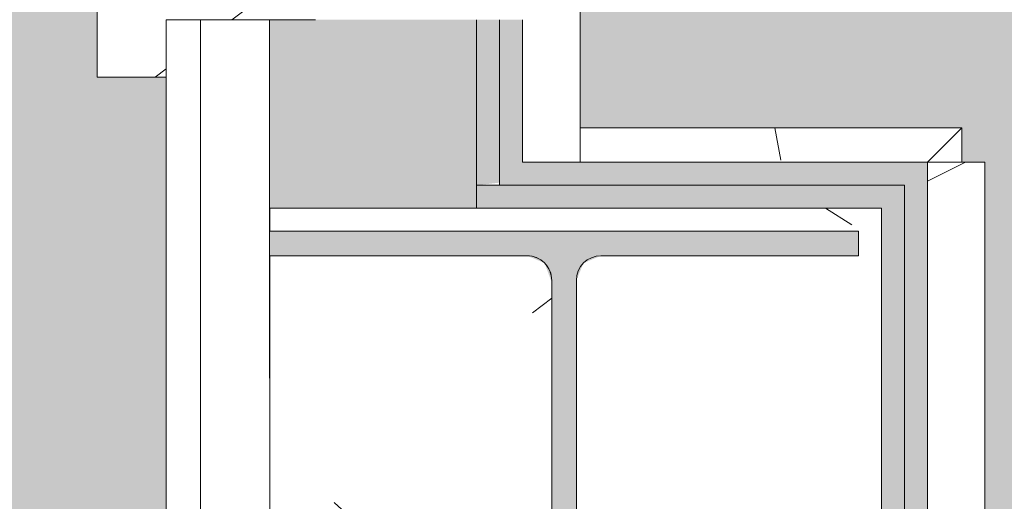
# Model space of a CAD drawing. Header units: millimetres. Extents: x 5980700 to 6194397, y -12939 to 2351883.
# Tile 25 of 124: x 6023785 to 6024213, y 1350 to 1559. Entities that reach past the tile are written whole.
import ezdxf

# ---------------------------------------------------------------- set-up
doc = ezdxf.new("R2010")
doc.units = ezdxf.units.MM
for name, color, linetype, lineweight in [('A-FLOR-PATT', 8, 'Continuous', 18), ('A-GLAZ', 151, 'Continuous', 9), ('A-GLAZ-SILL', 1, 'Continuous', 9), ('A-WALL', 113, 'Continuous', 18), ('A-WALL-PATT', 111, 'Continuous', 25), ('S-COLS', 52, 'Continuous', 9)]:
    doc.layers.add(name, color=color, linetype=linetype, lineweight=lineweight)
pattern_1 = [(49.99999999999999, (0, 0), (182.184668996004, -15.93908553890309), [19.05, -209.55]), (355, (0, 0), (-35.24242749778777, 191.0566080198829), [15.24, -167.64]), (100.451, (15.182, -1.328), (146.9425016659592, 175.1166878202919), [16.19, -178.09]), (46.184, (0, 50.8), (271.0788941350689, -42.04327417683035), [28.575, -314.325]), (96.636, (22.59, 47.297), (237.4025071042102, 247.4272132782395), [24.285, -267.135]), (351.184, (0, 50.8), (237.404605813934, 247.4251178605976), [22.86, -251.46]), (21, (25.4, 38.1), (151.6148798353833, -102.2655185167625), [19.05, -209.55]), (326, (25.4, 38.1), (61.80235996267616, 184.1877424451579), [15.24, -167.64]), (71.45100000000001, (38.035, 29.578), (213.4170626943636, 81.92136778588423), [16.19, -178.09]), (37.50000000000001, (0, 0), (3.08832282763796, 84.55507579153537), [8.382, -157.226, 8.382, -161.798, -168.275]), (37.50000000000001, (0, 0), (3.08832282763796, 84.55507579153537), [-335.788, 8.382, -159.893]), (7.499999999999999, (0, 0), (66.81943811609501, 100.1807470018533), [8.382, -88.646, 8.382, -153.416, -64.135]), (7.499999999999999, (0, 0), (66.81943811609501, 100.1807470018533), [-258.826, 8.382, -55.753]), (327.5, (-56.642, 0), (135.5904877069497, -5.7289126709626), [8.382, -55.118, 8.382, -189.738, -262.89]), (327.5, (-56.642, 0), (135.5904877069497, -5.7289126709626), [-261.62, 8.382, -254.508]), (317.5, (-82.042, 0), (148.1288864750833, 25.42676126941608), [8.382, -74.168, 8.382, -123.19, -186.69]), (317.5, (-82.042, 0), (148.1288864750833, 25.42676126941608), [-214.122, 8.382, -178.308])]
pattern_2 = [(216.87, (166.6, 416.5), (1249.498511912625, 833.0022321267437), [208.25, -1874.25]), (206.565, (416.5, 291.55), (-416.4997849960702, -416.4999353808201), [465.661, -465.661]), (198.435, (416.5, 83.3), (-832.9995359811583, -416.5008561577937), [263.4179999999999, -1053.671])]

# ---------------------------------------------------------------- blocks, each defined once
blk = doc.blocks.new('FP_66-PLANTA DE CAIMENTO DE PISOS - TÉRREO')
at = {"layer": 'A-GLAZ-SILL', "color": 90, "lineweight": 5}
blk.add_line((1374.999999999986, 107.4999999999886), (-1374.999999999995, 107.4999999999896), dxfattribs=at)
blk = doc.blocks.new('CC_PEITORIL - PEITORIL-V65-PLANTA DE CAIMENTO DE PISOS - TÉRREO')
at = {"layer": 'A-GLAZ-SILL', "lineweight": 5}
h = blk.add_hatch(dxfattribs=at)
h.set_pattern_fill('FP_87', color=256, style=0, pattern_type=2)
h.set_pattern_definition([(270, (-2909.158, -16549.116), (101.6, -406.4), [33.528, -271.272, 33.528, -1896.872]), (270, (-2909.158, -16549.116), (101.6, -406.4), [-338.328, -271.272, 33.528, -576.072, -1016]), (270, (-2909.158, -16549.116), (101.6, -406.4), [-1219.2, 33.528, -271.272, 33.528, -677.672]), (270, (-2909.158, -16549.116), (101.6, -406.4), [-1557.528, -169.672, 33.528, -474.472]), (29.99999999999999, (-2858.358, -16701.516), (301.1527240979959, 291.1881810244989), [33.528, -271.272, 33.528, -1896.872]), (29.99999999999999, (-2858.358, -16701.516), (301.1527240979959, 291.1881810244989), [-338.328, -271.272, 33.528, -576.072, -1016]), (29.99999999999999, (-2858.358, -16701.516), (301.1527240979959, 291.1881810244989), [-1219.2, 33.528, -271.272, 33.528, -677.672]), (29.99999999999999, (-2858.358, -16701.516), (301.1527240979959, 291.1881810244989), [-1557.528, -169.672, 33.528, -474.472]), (150, (-2655.158, -16752.316), (-402.7527240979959, 115.211818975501), [33.528, -271.272, 33.528, -1896.872]), (150, (-2655.158, -16752.316), (-402.7527240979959, 115.211818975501), [-338.328, -271.272, 33.528, -576.072, -1016]), (150, (-2655.158, -16752.316), (-402.7527240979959, 115.211818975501), [-1219.2, 33.528, -271.272, 33.528, -677.672]), (150, (-2655.158, -16752.316), (-402.7527240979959, 115.211818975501), [-1557.528, -169.672, 33.528, -474.472])])
h.paths.add_polyline_path([(-1374.999999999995, 77.50000000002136), (-1349.999999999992, 77.5000000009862), (-1349.999999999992, 12.50000000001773), (1349.999999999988, 12.50000000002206), (1349.999999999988, 77.5000000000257), (1374.999999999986, 77.5000000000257), (1374.999999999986, 100.9916647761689), (-1374.999999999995, 100.9916647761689)])
h = blk.add_hatch(dxfattribs=at)
h.set_pattern_fill('FP_88', color=256, style=0, pattern_type=2)
h.set_pattern_definition([(126.87, (-1321.658, -17184.116), (3175.008507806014, -4762.494328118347), [793.75, -7143.75]), (116.565, (-1797.908, -18136.616), (-1587.499067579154, 1587.501456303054), [1774.879, -1774.879]), (108.435, (-2591.658, -18136.616), (-1587.502903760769, 3174.997452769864), [1004.024, -4016.092])])
h.paths.add_polyline_path([(-1374.999999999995, 77.50000000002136), (-1349.999999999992, 77.5000000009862), (-1349.999999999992, 12.50000000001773), (1349.999999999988, 12.50000000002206), (1349.999999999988, 77.5000000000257), (1374.999999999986, 77.5000000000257), (1374.999999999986, 100.9916647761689), (-1374.999999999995, 100.9916647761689)])
at = {"layer": 'A-GLAZ-SILL', "color": 90, "lineweight": 5}
for q in [(-1375.000000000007, 107.4999999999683), (-1375.000000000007, 77.5000000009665)]:
    blk.add_line((-1375.000000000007, 100.9916647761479), q, dxfattribs=at)
at = {"layer": 'A-GLAZ', "color": 90, "lineweight": 5}
blk.add_blockref('FP_66-PLANTA DE CAIMENTO DE PISOS - TÉRREO', (0, 0), dxfattribs=at)
blk = doc.blocks.new('FX-PNC-PILAR-TP2 - FX-PNC-PILAR-TP01-4296264-PLANTA DE CAIMENTO DE PISOS - TÉRREO')
at = {"layer": 'A-WALL-PATT', "lineweight": 5}
h = blk.add_hatch(dxfattribs=at)
h.set_pattern_fill('FP_108', color=135, style=0, pattern_type=2)
h.set_pattern_definition([(49.99999999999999, (2e-05, -3e-05), (364.3679291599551, -31.87829433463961), [38.1, -419.1]), (355, (2e-05, -3e-05), (-70.48585119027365, 382.1133031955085), [30.48, -335.28]), (100.451, (30.364, -2.657), (293.8850033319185, 350.2333756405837), [32.38, -356.18]), (46.184, (2e-05, 101.6), (542.1584806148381, -84.08582678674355), [57.15, -628.65]), (96.636, (45.18, 94.59299999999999), (474.8048986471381, 494.8554198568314), [48.57, -534.27]), (351.184, (2e-05, 101.6), (474.8101998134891, 494.8500824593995), [45.72, -502.92]), (21, (50.8, 76.2), (303.2284677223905, -204.530461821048), [38.1, -419.1]), (326, (50.8, 76.2), (123.6038908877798, 368.3760440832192), [30.48, -335.28]), (71.45100000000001, (76.069, 59.15600000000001), (426.8341253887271, 163.8427355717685), [32.38, -356.18]), (37.50000000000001, (2e-05, -3e-05), (6.176645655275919, 169.1101515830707), [16.764, -314.452, 16.764, -323.596, -336.55]), (37.50000000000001, (2e-05, -3e-05), (6.176645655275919, 169.1101515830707), [-671.576, 16.764, -319.786]), (7.499999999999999, (2e-05, -3e-05), (133.63887623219, 200.3614940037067), [16.764, -177.292, 16.764, -306.832, -128.27]), (7.499999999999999, (2e-05, -3e-05), (133.63887623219, 200.3614940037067), [-517.6519999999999, 16.764, -111.506]), (327.5, (-113.284, -3e-05), (271.1818188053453, -11.45836264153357), [16.764, -110.236, 16.764, -379.476, -525.78]), (327.5, (-113.284, -3e-05), (271.1818188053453, -11.45836264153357), [-523.24, 16.764, -509.016]), (317.5, (-164.084, -3e-05), (296.2585102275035, 50.85284694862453), [16.764, -148.336, 16.764, -246.38, -373.38]), (317.5, (-164.084, -3e-05), (296.2585102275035, 50.85284694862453), [-428.244, 16.764, -356.616])])
h.paths.add_polyline_path([(-16456.61587018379, 1211.158178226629), (-16315.61664668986, 1211.158178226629), (-16315.61664668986, 1477.158178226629), (-16581.61301173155, 1477.150365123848), (-16581.61301173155, 1467.158178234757), (-16325.61664668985, 1467.158178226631), (-16325.61664668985, 1456.45817822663), (-16437.56664668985, 1456.45817822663), (-16445.13268924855, 1453.324220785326), (-16448.26664668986, 1445.758178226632), (-16448.26664668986, 1242.558178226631), (-16445.13268924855, 1234.992135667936), (-16437.56664668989, 1231.858178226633), (-16325.61664668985, 1231.858178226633), (-16325.61664668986, 1221.158178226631), (-16581.61301173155, 1221.158178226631), (-16581.61301173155, 1211.158178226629), (-16460.28390427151, 1211.158178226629)])
h.paths.add_polyline_path([(-16469.66301173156, 1231.858178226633), (-16462.09590451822, 1234.994705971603), (-16458.96301173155, 1242.558178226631), (-16458.96664668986, 1445.766953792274), (-16462.10060413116, 1453.324220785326), (-16471.61587018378, 1456.45817822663), (-16581.61301173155, 1456.45817822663), (-16581.61301173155, 1231.858178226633), (-16491.61587018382, 1231.858178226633)])
at = {"layer": 'A-WALL', "color": 130, "lineweight": 9}
for p, q in [((-16447.29821606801, 1477.158178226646), (-16581.61301173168, 1477.158178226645)), ((-16581.61301173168, 1477.158178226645), (-16581.61301173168, 1467.158178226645)), ((-16315.61664668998, 1477.158178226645), (-16447.29821606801, 1477.158178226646)), ((-16315.61664668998, 1211.158178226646), (-16315.61664668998, 1477.158178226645)), ((-16581.61301173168, 1467.158178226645), (-16443.01888191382, 1467.158178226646)), ((-16443.01888191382, 1467.158178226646), (-16325.61664668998, 1467.158178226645)), ((-16325.61664668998, 1467.158178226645), (-16325.61664668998, 1456.458178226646)), ((-16581.61301173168, 1456.458178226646), (-16581.61301173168, 1231.858178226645)), ((-16469.66301173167, 1456.458178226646), (-16581.61301173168, 1456.458178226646)), ((-16325.61664668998, 1456.458178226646), (-16437.56664668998, 1456.458178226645)), ((-16458.96301173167, 1242.558178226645), (-16458.96301173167, 1445.758178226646)), ((-16448.26664668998, 1445.758178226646), (-16448.26664668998, 1242.558178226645))]:
    blk.add_line(p, q, dxfattribs=at)
for centre, start, end in [((-16469.66301173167, 1445.758178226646), 0, 90), ((-16437.56664668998, 1445.758178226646), 90, 180)]:
    blk.add_arc(centre, 10.70000000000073, start, end, dxfattribs=at)
blk = doc.blocks.new('BE-PMSa-MOD-ARQ-CONEXAODOFUTURO-EX-000-R_rvt-1-PLANTA DE CAIMENTO DE PISOS - TÉRREO')
at = {"layer": 'A-FLOR-PATT', "lineweight": 5}
h = blk.add_hatch(dxfattribs=at)
h.set_pattern_fill('FP_2', color=135, style=0, pattern_type=2)
h.set_pattern_definition([(0, (0, 0), (812.8, 203.2), [33.528, -576.072, 33.528, -576.072, -3251.2]), (0, (0, 0), (812.8, 203.2), [-1219.2, 33.528, -1185.672, 33.528, -576.072, -1422.4]), (0, (0, 0), (812.8, 203.2), [-3048, 33.528, -372.872, 33.528, -982.472]), (120, (304.8, 101.6), (-582.3763620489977, 602.3054481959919), [33.52799999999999, -576.0719999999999, 33.52799999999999, -576.0719999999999, -3251.199999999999]), (120, (304.8, 101.6), (-582.3763620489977, 602.3054481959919), [-1219.2, 33.52799999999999, -1185.672, 33.52799999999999, -576.0719999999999, -1422.4]), (120, (304.8, 101.6), (-582.3763620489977, 602.3054481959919), [-3048, 33.52799999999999, -372.8719999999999, 33.52799999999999, -982.4719999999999]), (240, (406.4, 508), (-230.4236379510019, -805.5054481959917), [33.528, -576.072, 33.528, -576.072, -3251.2]), (240, (406.4, 508), (-230.4236379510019, -805.5054481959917), [-1219.2, 33.528, -1185.672, 33.528, -576.072, -1422.4]), (240, (406.4, 508), (-230.4236379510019, -805.5054481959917), [-3048, 33.528, -372.872, 33.528, -982.472])])
h.paths.add_polyline_path([(13153.13200708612, -10125.84100563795), (14705.38782324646, -10125.84100563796), (14705.38782324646, -9779.8857164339), (14699.38782324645, -9779.8857164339), (14699.38782324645, -9763.237570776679), (14681.68558745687, -9763.757413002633), (14670.96395493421, -9768.482704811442), (14665.88782324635, -9780.73757077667), (14665.88782324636, -9856.278958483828), (14670.73620676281, -9865.0681674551), (14677.45883342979, -9868.493127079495), (14678.38782324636, -9869.242380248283), (14678.38782324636, -9881.040871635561), (14674.1436913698, -9882.10035906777), (14663.09686027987, -9878.012306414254), (14654.48340806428, -9869.156476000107), (14652.0250349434, -9859.981702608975), (14651.89263271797, -9855.73757077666), (14650.88782324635, -9855.73757077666), (14651.89263271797, -9780.73757077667), (14653.73085252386, -9770.127241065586), (14655.24199762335, -9764.487570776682), (14667.13782324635, -9752.591745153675), (14683.38782324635, -9748.23757077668), (14699.38782324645, -9748.23757077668), (14699.38782324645, -9731.589425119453), (14705.38782324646, -9731.589425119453), (14705.38782324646, -9705.737570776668), (14755.38782324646, -9705.737570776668), (14755.38782324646, -9754.737570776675), (14795.38782324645, -9754.737570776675), (14796.02424042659, -9756.737570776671), (14812.38782324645, -9756.737570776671), (14811.36426821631, -9815.737570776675), (14810.34779546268, -9815.737570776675), (14811.47778338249, -9818.171971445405), (14811.43015556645, -9819.291362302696), (14811.44856252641, -9820.918341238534), (14827.38782324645, -9827.197475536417), (14827.38782324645, -10125.84100563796), (21231.38515489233, -10125.84100563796), (21231.38515489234, 5919.158994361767), (12003.88515489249, 5918.472013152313), (12003.8851548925, 5447.158205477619), (12268.88333741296, 5447.158205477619), (12268.88333741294, 4674.158994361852), (15653.88333741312, 4674.158994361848), (15653.88333741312, 5447.158205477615), (15923.88333741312, 5447.15820547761), (15923.88333741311, 4674.158994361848), (19999.38682609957, 4674.158994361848), (19999.38682609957, 5447.158205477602), (20269.38682609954, 5447.158205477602), (20269.38682609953, 4280.731645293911), (20299.38682609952, 4280.731645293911), (20298.51487451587, 1530.731645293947), (20269.38682609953, 1530.731645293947), (20269.38682609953, 1143.558994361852), (20299.38682609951, 1143.558994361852), (20298.51487451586, -1606.441005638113), (20269.38682609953, -1606.441005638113), (20269.38682609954, -2040.191005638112), (20299.38682609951, -2040.191005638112), (20298.51487451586, -4790.191005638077), (20269.38682609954, -4790.191005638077), (20269.38682609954, -5273.941005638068), (20299.38682609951, -5273.941005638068), (20298.51487451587, -8023.941005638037), (20269.38682609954, -8023.941005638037), (20269.38682609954, -9308.841005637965), (19999.38682609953, -9308.841005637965), (19999.38682609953, -8513.841794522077), (19913.38333741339, -8513.841794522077), (19913.38333741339, -8347.825683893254), (19635.38599049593, -8347.825683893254), (19635.38599049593, -8377.825683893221), (16285.38599049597, -8376.953732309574), (16285.38599049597, -8347.825683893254), (15971.88333741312, -8347.825683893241), (15971.88333741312, -8513.84179452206), (15921.38515489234, -8513.84179452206), (15921.38515489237, -9312.594001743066), (15651.38515489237, -9312.594001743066), (15651.3851548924, -8513.84179452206), (15603.38515489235, -8513.841794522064), (15603.38515489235, -8377.825683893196), (12316.88333741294, -8377.82568389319), (12316.88333741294, -8513.841794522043), (12268.88333741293, -8513.841794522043), (12268.88333741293, -9312.59400174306), (11998.88333741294, -9312.59400174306), (11998.88333741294, -8513.841794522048), (11950.88333741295, -8513.841794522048), (11950.88333741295, -8347.825683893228), (11867.63333741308, -8347.825683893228), (11867.63333741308, -8377.82568389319), (8517.633337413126, -8376.953732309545), (8517.633337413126, -8347.825683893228), (8434.383337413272, -8347.825683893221), (8434.383337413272, -8468.841794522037), (8419.38333741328, -8468.841794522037), (8419.38333741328, -8498.841794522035), (8434.383337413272, -8498.841794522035), (8434.383337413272, -8513.841794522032), (8386.383337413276, -8513.841794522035), (8386.383337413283, -9312.594001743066), (8116.383337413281, -9312.594001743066), (8116.383337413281, -9125.841005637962), (2121.38333741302, -9125.841005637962), (2121.38333741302, -9312.594001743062), (1851.383337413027, -9312.594001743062), (1851.383337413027, -9125.841005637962), (-4143.616662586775, -9125.841005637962), (-4143.616662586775, -9312.594001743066), (-4413.616662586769, -9312.594001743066), (-4413.616662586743, -8513.841794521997), (-4461.61666258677, -8513.841794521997), (-4461.61666258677, -8498.841794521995), (-4446.616662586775, -8498.841794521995), (-4446.616662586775, -8468.841794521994), (-4461.61666258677, -8468.841794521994), (-4461.61666258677, -8347.825683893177), (-4547.366662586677, -8347.825683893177), (-4547.366662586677, -8377.825683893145), (-7897.36666258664, -8376.953732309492), (-7897.36666258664, -8347.825683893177), (-7983.116662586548, -8347.825683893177), (-7983.116662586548, -8513.841794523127), (-8031.114845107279, -8513.841794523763), (-8031.114845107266, -9308.841005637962), (-8301.114845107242, -9308.841005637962), (-8301.114845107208, -8513.84179452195), (-8349.116662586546, -8513.841794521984), (-8349.116662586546, -8347.825683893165), (-8354.864845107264, -8347.825683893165), (-8354.864845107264, -8377.825683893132), (-11704.86484510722, -8376.953732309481), (-11704.86484510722, -8347.825683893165), (-11710.61666258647, -8347.825683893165), (-11710.61666258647, -8513.841794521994), (-11758.61484510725, -8513.841794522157), (-11758.61484510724, -9308.841005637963), (-12028.61484510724, -9308.841005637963), (-12028.61484510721, -8513.841794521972), (-12076.61666258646, -8513.841794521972), (-12076.61666258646, -8347.825683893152), (-12498.61666258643, -8347.825683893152), (-12498.61666258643, -8377.82568389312), (-15848.61666258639, -8376.953732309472), (-15848.61666258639, -8347.825683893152), (-16270.61666258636, -8347.82568389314), (-16270.61666258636, -8513.841794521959), (-16356.6158860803, -8513.84179452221), (-16356.61588608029, -9308.841005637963), (-16626.61588608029, -9308.841005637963), (-16626.61588608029, -7987.079408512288), (-16656.61588608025, -7987.079408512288), (-16655.74393449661, -5237.079408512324), (-16626.61588608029, -5237.079408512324), (-16626.61588608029, -4803.341005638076), (-16656.61588608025, -4803.341005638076), (-16655.7439344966, -2053.341005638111), (-16626.61588608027, -2053.341005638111), (-16626.61588608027, -1620.841794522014), (-16656.61588608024, -1620.841794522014), (-16655.74393449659, 1129.158205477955), (-16626.61588608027, 1129.158205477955), (-16626.61588608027, 1534.158205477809), (-16656.61588608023, 1534.158205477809), (-16655.74393449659, 4284.158205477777), (-16626.61588608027, 4284.158205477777), (-16626.61588608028, 5479.158994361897), (-16356.61588608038, 5479.158994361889), (-16356.61588608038, 4674.158994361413), (-12028.61666258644, 4674.158994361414), (-12028.61666258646, 5447.158205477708), (-11733.61666258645, 5446.941285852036), (-11733.61666258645, 4674.158994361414), (-8301.114845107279, 4674.158994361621), (-8301.114845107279, 5447.158205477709), (-8031.114845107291, 5447.158205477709), (-8031.114845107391, 5919.158994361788), (-17588.61484510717, 5919.158994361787), (-17588.6148451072, -10125.84100563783), (8442.166919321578, -10125.84100563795)])
h.paths.add_polyline_path([(14664.88301377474, -9780.73757077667), (14665.63226694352, -9779.779781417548), (14664.44050548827, -9775.73581322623)])
h.paths.add_polyline_path([(-16089.6590788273, -8758.10531785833), (-16115.54098333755, -8754.697900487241), (-16139.6590788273, -8744.707858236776), (-16160.36975694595, -8728.815995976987), (-16176.26161920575, -8708.105317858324), (-16186.2516614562, -8683.987222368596), (-16189.6590788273, -8658.105317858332), (-16186.2516614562, -8632.223413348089), (-16176.26161920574, -8608.105317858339), (-16160.36975694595, -8587.39463973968), (-16139.6590788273, -8571.502777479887), (-16115.54098333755, -8561.512735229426), (-16089.6590788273, -8558.105317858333), (-16063.77717431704, -8561.512735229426), (-16039.65907882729, -8571.502777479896), (-16018.94840070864, -8587.394639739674), (-16003.05653844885, -8608.105317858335), (-15993.06649619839, -8632.22341334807), (-15989.6590788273, -8658.105317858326), (-15993.06649619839, -8683.987222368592), (-16003.05653844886, -8708.10531785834), (-16018.94840070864, -8728.815995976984), (-16039.65907882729, -8744.707858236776), (-16063.77717431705, -8754.697900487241)])
h.paths.add_polyline_path([(19732.71217533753, -8754.668450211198), (19706.83027082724, -8751.260990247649), (19682.71217533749, -8741.270823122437), (19660.00862136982, -8722.781563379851), (19646.10963495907, -8704.667825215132), (19636.11959270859, -8680.54942825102), (19632.71217533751, -8648.664394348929), (19632.71217533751, -8622.782813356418), (19636.11959270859, -8596.901232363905), (19646.10963495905, -8572.783438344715), (19662.00149721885, -8552.073019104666), (19682.71217533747, -8536.181355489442), (19706.83027082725, -8526.191438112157), (19732.7121753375, -8522.784063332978), (19758.59407984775, -8526.191438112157), (19782.71217533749, -8536.181355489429), (19803.42285345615, -8552.073019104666), (19819.31471571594, -8572.783438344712), (19829.30475796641, -8596.901232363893), (19832.7121753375, -8628.39034617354), (19832.7121753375, -8654.66720021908), (19827.88084468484, -8683.987101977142), (19816.67739151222, -8708.104895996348), (19803.42285345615, -8725.378762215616), (19782.71217533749, -8741.27082312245), (19758.59407984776, -8751.260990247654)])
h.paths.add_polyline_path([(15648.38515489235, -8468.841794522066), (15650.88333741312, -8468.841794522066), (15650.88333741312, -8347.825683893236), (15648.38515489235, -8347.825683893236), (15648.38515489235, -8375.919436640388)])
h.paths.add_polyline_path([(-15957.766248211, 4689.65210732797), (-15964.016248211, 4691.326789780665), (-15966.60508297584, 4693.313272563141), (-15969.84032103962, 4698.916869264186), (-15969.84032103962, 4705.387345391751), (-15966.60508297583, 4710.990942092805), (-15961.00148627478, 4714.226180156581), (-15954.53101014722, 4714.226180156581), (-15948.92741344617, 4710.990942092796), (-15945.69217538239, 4705.387345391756), (-15945.69217538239, 4698.916869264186), (-15948.92741344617, 4693.313272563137), (-15954.53101014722, 4690.078034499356)])
h.paths.add_polyline_path([(19572.98503538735, 4699.192323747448), (19566.73503538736, 4700.867006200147), (19564.14620062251, 4702.853488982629), (19560.91096255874, 4708.45708568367), (19560.91096255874, 4714.927561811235), (19564.14620062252, 4720.531158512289), (19569.74979732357, 4723.766396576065), (19576.22027345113, 4723.766396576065), (19581.82387015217, 4720.53115851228), (19585.05910821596, 4714.927561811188), (19585.05910821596, 4708.457085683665), (19581.82387015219, 4702.853488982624), (19576.22027345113, 4699.618250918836)])
h.paths.add_polyline_path([(19732.7121753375, 4730.240264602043), (19706.83027082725, 4733.647681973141), (19682.7121753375, 4743.637724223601), (19662.00149721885, 4759.529586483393), (19646.10963495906, 4780.240264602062), (19636.11959270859, 4804.358360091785), (19632.71217533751, 4830.240264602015), (19636.11959270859, 4856.122169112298), (19646.10963495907, 4880.240264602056), (19662.00149721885, 4900.950942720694), (19682.7121753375, 4916.84280498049), (19706.83027082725, 4926.832847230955), (19732.7121753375, 4930.240264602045), (19758.59407984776, 4926.832847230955), (19782.71217533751, 4916.842804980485), (19803.42285345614, 4900.950942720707), (19819.31471571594, 4880.240264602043), (19829.30475796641, 4856.122169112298), (19832.7121753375, 4830.24026460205), (19829.30475796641, 4804.358360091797), (19819.31471571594, 4780.240264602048), (19803.42285345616, 4759.529586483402), (19782.71217533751, 4743.63772422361), (19758.59407984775, 4733.647681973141)])
h.paths.add_polyline_path([(-16089.6590788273, 4736.408178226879), (-16115.54098333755, 4739.815595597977), (-16139.6590788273, 4749.805637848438), (-16160.36975694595, 4765.697500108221), (-16176.26161920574, 4786.408178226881), (-16186.2516614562, 4810.526273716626), (-16189.6590788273, 4836.408178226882), (-16186.2516614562, 4862.29008273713), (-16176.26161920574, 4886.408178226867), (-16160.36975694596, 4907.118856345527), (-16139.6590788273, 4923.010718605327), (-16115.54098333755, 4933.000760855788), (-16089.6590788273, 4936.408178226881), (-16063.77717431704, 4933.000760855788), (-16039.6590788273, 4923.010718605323), (-16018.94840070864, 4907.118856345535), (-16003.05653844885, 4886.408178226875), (-15993.06649619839, 4862.29008273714), (-15989.6590788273, 4836.408178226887), (-15993.06649619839, 4810.526273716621), (-16003.05653844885, 4786.408178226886), (-16018.94840070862, 4765.697500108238), (-16039.6590788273, 4749.805637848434), (-16063.77717431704, 4739.815595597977)])
h = blk.add_hatch(dxfattribs=at)
h.set_pattern_fill('FP_109', color=133, style=0, pattern_type=2)
h.set_pattern_definition(pattern_1)
h.paths.add_polyline_path([(-4441.627696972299, -8177.825683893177), (-4441.627696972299, -8167.82568389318), (-4451.627696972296, -8167.82568389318), (-4451.627696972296, -8177.825683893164)])
h.paths.add_polyline_path([(20075.50989163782, -8167.825683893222), (20089.3868260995, -8167.825683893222), (20089.38682609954, -5194.841794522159), (19913.38333741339, -5194.841794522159), (19913.38333741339, -4838.84179452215), (20089.38682609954, -4838.841794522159), (20089.38682609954, -2003.841794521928), (19923.3833374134, -2003.841794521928), (19923.38333741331, -1915.841005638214), (15956.88333741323, -1915.841005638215), (15956.88333741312, -2008.841794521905), (15620.88333741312, -2008.841794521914), (15620.88333741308, -1915.841005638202), (12301.88333741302, -1915.841005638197), (12301.88333741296, -2008.841794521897), (11965.88333741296, -2008.84179452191), (11965.88333741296, -1915.841005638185), (9479.379702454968, -1915.841005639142), (9479.379702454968, -1900.841005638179), (8579.379702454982, -1900.841005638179), (8579.379702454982, -2050.841005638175), (11830.88333741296, -2050.841005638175), (11830.88333741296, -2143.841794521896), (12436.88333741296, -2143.841794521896), (12436.88333741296, -2050.84100563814), (15485.88333741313, -2050.841005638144), (15485.88333741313, -2143.841794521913), (16091.88333741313, -2143.841794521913), (16091.88333741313, -2050.841005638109), (19788.3833374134, -2050.841005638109), (19788.3833374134, -2138.841794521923), (19964.38682609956, -2138.841794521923), (19964.38682609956, -4713.841794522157), (19788.3833374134, -4713.841794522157), (19788.3833374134, -5319.841794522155), (19964.38682609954, -5319.841794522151), (19964.38682609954, -8042.825683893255), (8511.785154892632, -8042.825683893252), (8511.785154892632, -4063.84179452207), (8559.379702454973, -4063.841794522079), (8559.379702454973, -3457.84179452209), (8511.785154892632, -3457.84179452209), (8511.785154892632, -2770.84100563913), (8500.374635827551, -2770.84100563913), (8500.374635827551, -2640.841005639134), (8511.785154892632, -2640.841005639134), (8511.785154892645, -2138.841794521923), (8549.379702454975, -2138.826511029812), (8549.379702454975, -1900.841005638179), (8539.379702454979, -1900.841005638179), (8539.379702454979, -1915.841005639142), (8424.379702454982, -1915.841005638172), (8424.379702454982, -2003.841794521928), (8386.785154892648, -2003.841794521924), (8386.785154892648, -3582.841794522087), (8434.379702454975, -3582.841794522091), (8434.379702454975, -3938.841794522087), (8386.78515489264, -3938.841794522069), (8386.78515489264, -8167.825683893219), (19983.39944753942, -8167.825683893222)])
h.paths.add_polyline_path([(-4451.627696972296, -8167.82568389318), (-4451.627696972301, -1915.841005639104), (-4556.62769697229, -1915.841005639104), (-4556.62769697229, -1900.841005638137), (-4566.627696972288, -1900.841005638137), (-4566.627696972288, -2740.841005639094), (-4556.627696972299, -2740.841005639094), (-4556.627696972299, -2751.841005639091), (-4536.622630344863, -2751.841005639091), (-4536.622630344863, -2640.841005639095), (-4517.622630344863, -2640.841005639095), (-4517.622630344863, -2770.841005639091), (-4556.627696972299, -2770.841005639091), (-4556.627696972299, -2780.841005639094), (-4566.627696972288, -2780.841005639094), (-4566.627696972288, -2820.841005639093), (-4576.627696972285, -2820.841005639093), (-4576.627696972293, -8042.825683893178), (-16321.61588607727, -8042.825683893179), (-16321.61588608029, -5319.841794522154), (-16145.61666258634, -5319.841794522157), (-16145.61666258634, -4713.841794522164), (-16321.61588608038, -4713.841794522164), (-16321.61588608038, -2138.841794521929), (-16145.61666258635, -2138.841794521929), (-16145.61666258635, -2050.841005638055), (-12201.61666258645, -2050.841005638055), (-12201.61666258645, -2138.841794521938), (-11585.61666258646, -2138.841794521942), (-11585.61666258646, -2050.841005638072), (-8474.116662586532, -2050.841005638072), (-8474.116662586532, -2138.841794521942), (-7858.116662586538, -2138.841794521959), (-7858.116662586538, -2050.841005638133), (-4596.627696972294, -2049.966749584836), (-4596.627696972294, -1900.841005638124), (-5496.627696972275, -1900.841005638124), (-5496.627696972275, -1915.841005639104), (-7993.116662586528, -1915.841005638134), (-7993.116662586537, -2003.841794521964), (-8339.116662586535, -2003.841794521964), (-8339.116662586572, -1915.841005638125), (-11720.6166625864, -1915.841005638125), (-11720.61666258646, -2003.841794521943), (-12066.61666258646, -2003.841794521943), (-12066.61666258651, -1915.841005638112), (-16280.61666258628, -1915.841005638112), (-16280.61666258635, -2003.84179452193), (-16446.61588608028, -2003.84179452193), (-16446.61588608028, -4838.841794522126), (-16270.61666258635, -4838.841794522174), (-16270.61666258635, -5194.841794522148), (-16446.61588608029, -5194.841794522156), (-16446.61588608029, -8167.825683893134), (-4512.987072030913, -8167.825683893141)])
h.paths.add_polyline_path([(-6183.614845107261, -327.1176804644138), (-6183.612822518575, -327.1195872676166), (-6151.433903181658, -327.1195872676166)])
h.paths.add_polyline_path([(-6183.614845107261, -1157.117680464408), (-6183.612822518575, -1157.119587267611), (-6174.673446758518, -1157.119587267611)])
h.paths.add_polyline_path([(9914.343509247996, -1770.841005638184), (10006.38515489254, -1770.841005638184), (10006.38515489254, -14.61798700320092), (9529.379702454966, -14.61798700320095), (9529.379702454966, -29.61798700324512), (9479.379702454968, -29.61798700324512), (9479.379702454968, -14.61798700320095), (8539.379702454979, -14.617987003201), (8539.379702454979, -29.61798700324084), (8489.37970245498, -28.80444696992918), (8489.37970245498, -14.617987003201), (-2271.114845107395, -14.6179870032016), (-2271.114845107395, -29.61036006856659), (-2321.114845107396, -29.61036006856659), (-2321.114845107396, -14.6179870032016), (-3061.11484510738, -14.61798700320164), (-3061.11484510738, -29.6103600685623), (-3111.114845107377, -29.61036006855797), (-3111.114845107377, -14.61798700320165), (-3280.616662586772, -14.61798700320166), (-3280.616662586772, -29.61036006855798), (-3330.616662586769, -29.61036006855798), (-3330.616662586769, -14.61798700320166), (-4070.616662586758, -14.6179870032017), (-4070.616662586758, -29.61036006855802), (-4120.616662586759, -29.61036006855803), (-4120.616662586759, -14.6179870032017), (-4506.627696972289, -14.61798700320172), (-4506.627696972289, -29.61036006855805), (-4556.62769697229, -29.61036006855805), (-4556.62769697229, -14.61798700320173), (-5496.627696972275, -14.61798700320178), (-5496.627696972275, -29.61036006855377), (-5546.627696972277, -29.61036006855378), (-5546.627696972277, -14.61798700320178), (-6183.614845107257, -14.61798700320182), (-6183.614845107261, -1770.841005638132), (-5546.627696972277, -1770.841005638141), (-5546.627696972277, -1755.841005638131), (-5496.627696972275, -1755.841005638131), (-5496.627696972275, -1770.841005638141), (-4556.62769697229, -1770.841005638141), (-4556.62769697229, -1755.841005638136), (-4506.627696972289, -1755.841005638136), (-4506.627696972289, -1770.841005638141), (-4436.616662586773, -1770.841005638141), (-4436.616662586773, -1682.841794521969), (-4120.616662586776, -1682.841794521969), (-4120.616662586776, -1770.841005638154), (-1313.614873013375, -1770.841005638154), (-1313.614873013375, -1755.841005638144), (-1243.614873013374, -1755.841005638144), (-1243.614873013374, -1770.841005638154), (-403.6148730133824, -1770.841005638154), (-403.6148730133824, -1755.841005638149), (-333.6148730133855, -1755.841005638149), (-333.6148730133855, -1770.841005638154), (748.3833374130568, -1770.841005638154), (748.3833374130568, -1755.841005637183), (818.3833374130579, -1755.841005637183), (818.3833374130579, -1770.841005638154), (1678.38333741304, -1770.841005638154), (1678.38333741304, -1620.841005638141), (-3970.61666258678, -1620.841005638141), (-3970.61666258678, -1532.841794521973), (-4586.616662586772, -1532.841794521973), (-4586.616662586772, -1620.841005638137), (-6033.61484510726, -1620.841005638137), (-6033.61484510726, -164.6179870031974), (9856.385154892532, -164.6179870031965), (9856.385154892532, -1620.841005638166), (8559.379702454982, -1620.841005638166), (8559.379702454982, -1532.841794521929), (7943.379702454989, -1532.841794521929), (7943.379702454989, -1620.841005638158), (2294.383337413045, -1620.970226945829), (2294.383337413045, -1770.841005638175), (3154.383337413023, -1770.841005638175), (3154.383337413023, -1755.841005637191), (3224.383337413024, -1755.841005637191), (3224.383337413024, -1770.841005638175), (4236.385126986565, -1770.841005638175), (4236.385126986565, -1755.841005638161), (4306.385126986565, -1755.841005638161), (4306.385126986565, -1770.841005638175), (5146.385126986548, -1770.841005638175), (5146.385126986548, -1755.841005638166), (5216.38512698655, -1755.841005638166), (5216.38512698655, -1770.841005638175), (8093.379702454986, -1770.841005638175), (8093.379702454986, -1682.841794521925), (8409.379702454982, -1682.841794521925), (8409.379702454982, -1770.841005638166), (8489.37970245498, -1770.841005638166), (8489.37970245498, -1755.841005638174), (8539.379702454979, -1755.841005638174), (8539.379702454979, -1770.841005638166), (9479.379702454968, -1770.841005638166), (9479.379702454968, -1755.841005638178), (9529.379702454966, -1755.841005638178), (9529.379702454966, -1770.841005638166), (9856.385154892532, -1770.841005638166)])
h.paths.add_polyline_path([(2264.383337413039, -1770.841005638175), (2264.383337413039, -1527.841794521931), (1708.383337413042, -1527.841794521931), (1708.383337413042, -1770.841005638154), (1718.38333741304, -1770.841005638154), (1718.38333741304, -1755.841005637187), (1788.383337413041, -1755.841005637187), (1788.383337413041, -1770.841005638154), (1833.383337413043, -1770.841005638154), (1833.383337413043, -1677.841794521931), (2139.383337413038, -1677.841794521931), (2139.383337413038, -1770.841005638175), (2184.38333741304, -1770.841005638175), (2184.38333741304, -1755.841005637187), (2254.383337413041, -1755.841005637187), (2254.383337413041, -1770.841005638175), (2259.025241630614, -1770.841005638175)])
h.paths.add_polyline_path([(16686.35582290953, -1755.841005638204), (19923.38333741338, -1755.841005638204), (19923.3833374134, -1667.841794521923), (20089.38682609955, -1667.841794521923), (20089.38682609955, 1166.15820547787), (19913.38333741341, 1166.158205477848), (19913.38333741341, 1522.158205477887), (20089.38682609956, 1522.158205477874), (20089.38682609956, 4296.158205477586), (19913.3833374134, 4296.158205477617), (19913.38333741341, 4461.658994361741), (15971.88333741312, 4461.658994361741), (15971.88333741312, 4296.158205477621), (15605.88333741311, 4296.158205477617), (15605.88333741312, 4461.658994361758), (12316.88333741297, 4461.658994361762), (12316.88333741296, 4296.158205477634), (11950.88333741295, 4296.158205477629), (11950.88333741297, 4461.658994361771), (8424.379702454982, 4461.658994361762), (8424.379702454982, 140.3820129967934), (8489.37970245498, 140.3820129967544), (8489.37970245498, 130.3820129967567), (8539.379702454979, 130.382012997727), (8539.379702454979, 115.3820129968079), (8549.379702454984, 115.3820129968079), (8549.379702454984, 955.3820129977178), (8539.379702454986, 955.3820129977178), (8539.379702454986, 966.3820129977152), (8519.374635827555, 966.382012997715), (8519.374635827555, 855.3820129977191), (8500.374635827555, 855.3820129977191), (8500.374635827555, 985.382012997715), (8539.379702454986, 985.3820129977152), (8539.379702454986, 995.3820129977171), (8549.379702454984, 995.3820129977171), (8549.379702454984, 4336.658994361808), (11825.88333741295, 4336.658994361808), (11825.88333741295, 4171.158205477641), (12441.88333741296, 4171.158205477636), (12441.88333741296, 4336.658994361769), (15480.88333741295, 4336.658994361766), (15480.88333741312, 4171.158205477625), (16096.88333741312, 4171.15820547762), (16097.48518693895, 4336.658994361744), (19788.3833374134, 4336.658994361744), (19788.38333741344, 4171.158205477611), (19964.38682609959, 4171.158205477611), (19964.38682609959, 1647.158205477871), (19788.38333741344, 1647.158205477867), (19788.38333741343, 1041.158205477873), (19964.38682609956, 1041.158205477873), (19964.38682609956, -1532.841794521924), (19788.38333741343, -1532.841794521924), (19788.38333741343, -1620.841005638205), (16091.88333741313, -1620.841005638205), (16091.88333741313, -1527.84179452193), (15485.88333741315, -1527.841794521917), (15485.88333741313, -1620.841005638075), (12436.88333741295, -1620.841005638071), (12436.88333741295, -1527.841794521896), (11830.88333741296, -1527.841794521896), (11830.88333741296, -1620.841005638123), (10286.38515489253, -1620.841005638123), (10286.38515489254, 265.3820129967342), (8579.379702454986, 265.3820129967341), (8579.379702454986, 115.3820129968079), (9479.379702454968, 115.3820129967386), (9479.379702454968, 130.3820129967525), (9509.37970245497, 130.3820129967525), (9509.37970245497, 140.3820129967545), (10161.38515489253, 140.3820129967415), (10161.38515489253, -1755.841005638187), (11965.88333741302, -1755.841005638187), (11965.88333741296, -1662.841794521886), (12301.88333741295, -1662.84179452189), (12301.88333741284, -1755.841005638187), (15620.88333741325, -1755.841005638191), (15620.88333741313, -1662.841794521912), (15956.88333741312, -1662.841794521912), (15956.88333741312, -1755.841005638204), (16417.78746090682, -1755.841005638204)])
h.paths.add_polyline_path([(-6868.469615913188, -1755.841005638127), (-6338.614845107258, -1755.841005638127), (-6338.614845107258, 140.3896399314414), (-5546.627696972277, 140.3896399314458), (-5546.627696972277, 130.3896399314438), (-5496.627696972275, 130.389639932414), (-5496.627696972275, 115.3896399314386), (-4596.627696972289, 115.3896399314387), (-4596.627696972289, 265.3896399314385), (-6463.614845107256, 265.3896399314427), (-6463.614845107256, -1620.841005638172), (-7858.116662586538, -1620.841005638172), (-7858.116662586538, -1532.841794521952), (-8474.116662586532, -1532.841794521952), (-8474.116662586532, -1620.84100563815), (-11585.61666258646, -1620.84100563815), (-11585.61666258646, -1532.841794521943), (-12201.61666258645, -1532.841794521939), (-12201.61666258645, -1620.841005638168), (-16145.61666258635, -1620.841005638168), (-16145.61666258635, -1532.841794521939), (-16321.61588608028, -1532.841794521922), (-16321.61588608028, 1041.158205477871), (-16145.61666258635, 1041.158205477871), (-16145.61666258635, 1647.158205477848), (-16321.6158860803, 1647.158205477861), (-16321.6158860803, 4171.158205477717), (-16145.61666258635, 4171.158205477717), (-16145.61666258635, 4337.158913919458), (-12201.61666258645, 4337.158913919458), (-12201.61666258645, 4171.158205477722), (-11585.61666258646, 4171.158205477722), (-11585.61666258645, 4337.158913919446), (-8474.116662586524, 4337.158913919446), (-8474.116662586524, 4171.158205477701), (-7858.116662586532, 4171.158205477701), (-7858.116662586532, 4337.158913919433), (-4576.627696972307, 4337.158913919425), (-4576.627696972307, 1035.389639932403), (-4566.627696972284, 1035.389639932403), (-4566.627696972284, 995.3896399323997), (-4556.62769697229, 995.3896399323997), (-4556.62769697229, 985.3896399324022), (-4517.622630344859, 985.3896399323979), (-4517.622630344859, 855.389639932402), (-4536.622630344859, 855.389639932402), (-4536.622630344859, 966.3896399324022), (-4556.62769697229, 966.3896399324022), (-4556.62769697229, 955.3896399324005), (-4566.627696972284, 955.3896399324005), (-4566.627696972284, 115.3896399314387), (-4556.62769697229, 115.3896399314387), (-4556.62769697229, 130.3896399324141), (-4506.627696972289, 130.3896399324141), (-4506.627696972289, 140.3896399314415), (-4451.627696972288, 140.3896399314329), (-4451.711295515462, 4461.658994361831), (-7983.116662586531, 4461.65899436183), (-7983.116662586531, 4296.158205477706), (-8349.116662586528, 4296.158205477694), (-8349.200261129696, 4461.658994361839), (-11710.61666258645, 4461.658994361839), (-11710.61666258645, 4296.158205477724), (-12076.61666258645, 4296.158205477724), (-12076.7002611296, 4461.658994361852), (-16280.61666258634, 4461.658994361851), (-16280.61666258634, 4306.158205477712), (-16446.61588608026, 4306.158205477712), (-16446.61588608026, 1512.158205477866), (-16280.61666258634, 1512.158205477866), (-16280.61666258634, 1497.158205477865), (-16270.61666258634, 1497.158205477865), (-16270.61666258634, 1166.158205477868), (-16446.61588608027, 1166.158205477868), (-16446.61588608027, -1667.841794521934), (-16280.61666258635, -1667.841794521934), (-16280.61666258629, -1755.841005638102), (-12066.61666258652, -1755.841005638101), (-12066.61666258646, -1667.841794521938), (-11720.61666258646, -1667.841794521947), (-11720.61666258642, -1755.841005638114), (-8339.116662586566, -1755.841005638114), (-8339.116662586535, -1667.841794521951), (-7993.116662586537, -1667.841794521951), (-7993.116662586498, -1755.841005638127), (-7457.340251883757, -1755.841005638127)])
h.paths.add_polyline_path([(10006.38316409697, -1157.11958726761), (10006.38515489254, -1157.117680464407), (9997.443780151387, -1157.11958726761)])
h.paths.add_polyline_path([(10006.38316409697, -327.1195872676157), (10006.38515489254, -327.1176804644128), (9997.443780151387, -327.1195872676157)])
h.paths.add_polyline_path([(7264.425647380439, 115.3820129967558), (7919.878136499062, 115.3820129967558), (7919.878136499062, 265.3820129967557), (6363.379702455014, 265.3820129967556), (6363.379702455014, 115.3820129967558)])
h.paths.add_polyline_path([(6323.379702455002, 115.3820129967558), (6333.379702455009, 115.3820129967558), (6333.379702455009, 265.3820129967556), (2116.385126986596, 265.3820129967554), (2116.385126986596, 1037.158205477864), (2296.38333741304, 1037.158205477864), (2296.38333741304, 1651.158205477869), (2116.385126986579, 1651.158205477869), (2116.385126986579, 2814.158994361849), (1966.385126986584, 2814.158994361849), (1966.385126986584, 2804.158994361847), (1981.385126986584, 2804.158994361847), (1981.385126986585, 1516.158205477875), (2161.383337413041, 1516.158205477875), (2161.383337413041, 1172.158205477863), (1981.385126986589, 1172.158205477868), (1981.385126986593, 130.382012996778), (6323.379702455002, 130.3820129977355)])
h.paths.add_polyline_path([(7949.878136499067, 115.3820129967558), (7963.379702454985, 115.3820129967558), (7963.379702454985, 130.3820129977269), (8078.379702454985, 130.3820129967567), (8078.379702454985, 296.3913006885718), (8254.379702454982, 296.4037829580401), (8254.379702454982, 1172.158205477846), (8076.38333741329, 1172.158205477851), (8076.38333741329, 1516.158205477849), (8254.379702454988, 1516.158205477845), (8254.379702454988, 4306.158205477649), (8078.383337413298, 4306.158205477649), (8078.383337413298, 4471.658994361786), (7658.883337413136, 4471.658994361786), (7658.883337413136, 4476.658994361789), (7618.883337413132, 4476.658994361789), (7618.883337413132, 4486.658994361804), (2618.883337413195, 4486.658994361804), (2618.883337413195, 4476.658994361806), (2578.8833374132, 4476.658994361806), (2578.8833374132, 4471.658994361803), (2159.383337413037, 4471.658994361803), (2159.383337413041, 4306.158205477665), (1981.385126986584, 4306.158205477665), (1981.385126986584, 3744.158994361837), (1966.385126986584, 3744.158994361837), (1966.385126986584, 2844.158994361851), (2116.385126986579, 2844.158994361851), (2116.385126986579, 4171.158205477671), (2294.38333741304, 4171.158205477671), (2294.38333741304, 4336.658994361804), (7943.383337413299, 4336.658994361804), (7943.383337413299, 4171.158205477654), (8119.379702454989, 4171.158205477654), (8119.379702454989, 1651.158205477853), (7941.383337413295, 1651.158205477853), (7941.383337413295, 1037.158205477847), (8119.379702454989, 1037.158205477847), (8119.379702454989, 431.3942088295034), (7949.878136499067, 431.3817265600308), (7949.878136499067, 130.3820129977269)])
h.paths.add_polyline_path([(1686.385126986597, 115.3820129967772), (1836.385126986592, 115.3820129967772), (1836.385126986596, 2754.15899436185), (1821.385126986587, 2754.15899436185), (1821.385126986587, 2804.158994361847), (1836.385126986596, 2804.158994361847), (1836.385126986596, 3744.158994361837), (1821.385126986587, 3744.158994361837), (1821.385126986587, 3794.158994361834), (1836.385126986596, 3794.158994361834), (1836.385126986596, 3907.158994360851), (1774.885126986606, 3907.158994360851), (1774.885126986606, 3919.658994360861), (1049.885126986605, 3919.658994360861), (1049.885126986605, 3954.658994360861), (1769.885126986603, 3954.658994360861), (1769.885126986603, 3961.658994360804), (386.3851269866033, 3961.658994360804), (386.3851269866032, 4486.658994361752), (-333.6148451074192, 4486.658994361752), (-333.6148451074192, 4407.158913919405), (-318.6148451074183, 4407.158913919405), (-318.6148451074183, 4357.158913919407), (-333.6148451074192, 4357.158913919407), (-333.6148451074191, 3617.158913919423), (-318.6148451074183, 3617.158913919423), (-318.6148451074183, 3567.158913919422), (-333.6148451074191, 3567.158913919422), (-333.6148451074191, 3238.903506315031), (-183.6148451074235, 3238.903506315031), (-183.6148451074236, 4337.158913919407), (236.3851269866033, 4337.158913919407), (236.3851269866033, 3811.658994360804), (1686.385126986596, 3811.658994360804), (1686.385126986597, 265.3820129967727), (444.3857207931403, 265.3820129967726), (444.3857207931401, 2287.15820547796), (81.29247742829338, 2287.15820547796), (81.2924774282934, 2137.15820547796), (294.3857207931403, 2137.15820547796), (294.3857207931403, 1698.268829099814), (304.3857207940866, 1698.268829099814), (304.3857207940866, 1648.268829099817), (294.3857207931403, 1648.268829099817), (295.5425980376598, 308.2688290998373), (304.385720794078, 308.2688290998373), (304.385720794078, 258.2688290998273), (294.3857207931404, 258.2688290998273), (294.3857207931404, 115.3820129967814), (1680.297920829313, 115.3820129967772)])
h.paths.add_polyline_path([(-2016.707522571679, 1971.140541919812), (-1743.707740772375, 1971.14801826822), (-1743.707740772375, 2121.140541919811), (-1993.707304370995, 2121.140541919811), (-1993.707304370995, 1971.148018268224), (-2018.707522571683, 1971.148018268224), (-2018.707522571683, 2121.140541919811), (-2422.616662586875, 2121.140541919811), (-2422.616662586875, 2245.558205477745), (-3006.114845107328, 2245.558205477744), (-3006.114845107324, 3007.158913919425), (-2018.707522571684, 3007.158913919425), (-2018.707522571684, 3238.903506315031), (-3156.114845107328, 3238.903506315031), (-3156.114845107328, 1971.140541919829), (-2784.616662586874, 1971.14054191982), (-2784.616662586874, 2095.558205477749), (-2572.616662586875, 2095.558205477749), (-2572.616662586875, 1971.140541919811), (-2018.707522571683, 1971.140541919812)])
h.paths.add_polyline_path([(-1993.707304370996, 3007.158913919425), (-1743.707740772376, 3007.158913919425), (-1743.707740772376, 3238.903506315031), (-1993.707304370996, 3238.903506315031), (-1993.707304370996, 3094.949362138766)])
h.paths.add_polyline_path([(1801.885126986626, 3919.658994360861), (1836.385126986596, 3919.658994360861), (1836.385126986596, 3961.658994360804), (1801.885126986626, 3961.658994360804), (1801.885126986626, 3927.158994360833)])
at = {"layer": 'A-WALL', "lineweight": 5}
h = blk.add_hatch(color=9, dxfattribs=at)
h.paths.add_polyline_path([(-16491.6158860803, 1487.158205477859), (-16481.61588608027, 1488.269307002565), (-16481.61588608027, 1559.158205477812), (-16491.6158860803, 1559.158205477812), (-16491.6158860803, 1488.440263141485)])
h.paths.add_polyline_path([(-16481.61588608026, 4259.158205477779), (-16481.61588608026, 4331.158205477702), (-16491.6158860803, 4331.158205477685), (-16491.6158860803, 4259.158205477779)])
h = blk.add_hatch(color=50, dxfattribs=at)
h.paths.add_polyline_path([(-16481.61588608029, 1487.158205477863), (-16471.61588608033, 1487.158205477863), (-16471.61588608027, 1559.158205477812), (-16481.61588608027, 1559.158205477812), (-16481.61588608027, 1488.269307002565)])
h.paths.add_polyline_path([(-16481.61588608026, 4259.158205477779), (-16471.61588608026, 4259.158205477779), (-16471.6158860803, 4331.158205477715), (-16481.61588608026, 4331.158205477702), (-16481.61588608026, 4281.510121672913)])
for points in [[(-16325.61666258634, 1487.158205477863), (-16295.61666258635, 1487.158205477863), (-16295.61666258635, 1497.158205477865), (-16471.61588608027, 1497.158205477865), (-16471.61588608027, 1487.158205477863), (-16446.61588608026, 1487.158205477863)], [(-16295.61666258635, 1191.158205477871), (-16295.61666258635, 1487.158205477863), (-16305.61666258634, 1487.158205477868), (-16305.61666258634, 1191.158205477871)]]:
    blk.add_hatch(color=50, dxfattribs=at).paths.add_polyline_path(points)
at = {"layer": 'A-WALL'}
for points in [[(-16491.6158860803, 1477.158205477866), (-16305.61666258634, 1477.158205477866), (-16305.61666258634, 1487.158205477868), (-16491.6158860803, 1487.158205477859)], [(-16315.20899850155, 1201.158205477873), (-16305.61666258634, 1201.158205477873), (-16305.61666258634, 1477.158205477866), (-16315.61666258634, 1477.158205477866), (-16315.61666258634, 1201.158205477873)]]:
    blk.add_hatch(color=253, dxfattribs=at).paths.add_polyline_path(points)
at = {"layer": 'A-WALL-PATT', "lineweight": 5}
h = blk.add_hatch(color=57, dxfattribs=at)
h.paths.add_polyline_path([(-16491.6158860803, 1477.158205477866), (-16491.6158860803, 1559.158205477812), (-16581.61588608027, 1559.158205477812), (-16581.61302762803, 1477.158609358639), (-16543.61484510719, 1477.158205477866)])
h.paths.add_polyline_path([(-16543.61484510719, 4259.158205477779), (-16491.6158860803, 4259.158205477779), (-16491.6158860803, 4341.158205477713), (-16581.61588608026, 4341.158205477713), (-16581.61588608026, 4259.158205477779), (-16545.9945778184, 4259.158205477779)])
h = blk.add_hatch(dxfattribs=at)
h.set_pattern_fill('FP_129', color=71, style=0, pattern_type=2)
h.set_pattern_definition(pattern_2)
h.paths.add_polyline_path([(-16471.61588608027, 1497.158205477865), (-16446.61588608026, 1497.158205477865), (-16446.61588608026, 4321.158205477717), (-16471.6158860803, 4321.158205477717), (-16471.61588608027, 1559.158205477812)])
h = blk.add_hatch(dxfattribs=at)
h.set_pattern_fill('FP_100', color=133, style=0, pattern_type=2)
h.set_pattern_definition(pattern_1)
h.paths.add_polyline_path([(-16446.61588608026, 1497.158205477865), (-16295.61666258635, 1497.158205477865), (-16280.61666258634, 1512.158205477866), (-16446.61588608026, 1512.158205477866)])
h = blk.add_hatch(dxfattribs=at)
h.set_pattern_fill('FP_100', color=133, style=0, pattern_type=2)
h.set_pattern_definition(pattern_1)
h.paths.add_polyline_path([(-16290.39979144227, 1497.158205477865), (-16280.61666258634, 1497.158205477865), (-16280.61666258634, 1512.158205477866), (-16295.61666258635, 1497.158205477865)])
h = blk.add_hatch(dxfattribs=at)
h.set_pattern_fill('FP_129', color=71, style=0, pattern_type=2)
h.set_pattern_definition(pattern_2)
h.paths.add_polyline_path([(-16270.61666258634, 1166.158205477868), (-16270.61666258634, 1497.158205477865), (-16295.61666258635, 1497.158205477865), (-16295.61666258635, 1191.158205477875), (-16290.39979144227, 1185.941334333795)])
at = {"layer": 'S-COLS', "lineweight": 5}
blk.add_hatch(color=256, dxfattribs=at).paths.add_polyline_path([(-16543.61484510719, 1221.158205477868), (-16325.61666258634, 1221.158205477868), (-16325.61666258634, 1231.85820547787), (-16437.56666258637, 1231.85820547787), (-16445.13270514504, 1234.992162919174), (-16448.26666258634, 1242.558205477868), (-16448.26666258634, 1445.758205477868), (-16445.13270514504, 1453.324248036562), (-16437.56666258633, 1456.458205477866), (-16325.61666258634, 1456.458205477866), (-16325.61666258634, 1467.158205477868), (-16581.61607243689, 1467.157978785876), (-16581.61302762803, 1456.458205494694), (-16469.66193727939, 1456.457753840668), (-16462.0959204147, 1453.321677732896), (-16458.96302762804, 1444.825053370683), (-16458.96666258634, 1242.549429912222), (-16462.10062002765, 1234.992162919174), (-16469.66193727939, 1231.858657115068), (-16581.61302762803, 1231.85820547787), (-16581.61302762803, 1221.158205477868), (-16565.53407122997, 1221.158205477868)])
at = {"layer": 'A-WALL', "color": 90, "lineweight": 5}
for p, q in [((-16446.6158860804, 1497.158205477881), (-16446.61588608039, 4321.158205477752)), ((-16611.6158860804, 1349.658913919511), (-16611.6158860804, 1559.158205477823)), ((-16581.6158860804, 1477.158205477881), (-16581.61588608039, 1559.158205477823)), ((-16491.6158860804, 1487.158205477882), (-16491.61588608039, 1559.158205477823)), ((-16481.6158860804, 1487.158205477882), (-16481.6158860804, 1559.158205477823)), ((-16280.61666258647, 1512.158205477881), (-16446.61588608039, 1512.158205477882)), ((-16295.61666258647, 1497.158205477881), (-16280.61666258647, 1512.158205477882)), ((-16280.61666258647, 1512.15820547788), (-16295.61666258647, 1497.158205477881)), ((-16280.61666258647, 1497.158205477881), (-16280.61666258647, 1512.158205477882)), ((-16295.61666258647, 1497.158205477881), (-16270.61666258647, 1497.158205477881)), ((-16270.61666258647, 1166.158205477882), (-16270.61666258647, 1497.158205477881)), ((-16491.6158860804, 1477.158205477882), (-16491.6158860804, 1487.158205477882)), ((-16481.6158860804, 1487.158205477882), (-16491.6158860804, 1487.158205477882)), ((-16491.6158860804, 1477.158205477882), (-16491.6158860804, 1487.158205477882)), ((-16471.6158860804, 1487.158205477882), (-16481.6158860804, 1487.158205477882)), ((-16305.61666258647, 1487.158205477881), (-16471.6158860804, 1487.158205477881)), ((-16305.61666258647, 1487.158205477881), (-16305.61666258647, 1477.158205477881)), ((-16471.6158860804, 1477.158205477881), (-16315.61666258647, 1477.158205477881)), ((-16315.61666258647, 1477.158205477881), (-16315.61666258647, 1211.158205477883)), ((-16305.61666258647, 1201.158205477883), (-16305.61666258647, 1477.158205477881)), ((-16611.6158860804, 1104.158205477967), (-16611.6158860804, 1349.658913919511))]:
    blk.add_line(p, q, dxfattribs=at)
at = {"layer": 'A-WALL', "color": 130, "lineweight": 9}
for p, q in [((-16626.6158860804, 1559.158205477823), (-16626.6158860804, 1349.658913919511)), ((-16561.61588608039, 1559.158205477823), (-16626.6158860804, 1559.158205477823)), ((-16471.6158860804, 1497.158205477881), (-16471.6158860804, 1559.158205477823)), ((-16295.61666258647, 1497.158205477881), (-16471.6158860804, 1497.158205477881)), ((-16295.61666258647, 1487.158205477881), (-16295.61666258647, 1497.158205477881)), ((-16295.61666258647, 1477.158205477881), (-16295.61666258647, 1487.158205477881)), ((-16295.61666258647, 1191.158205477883), (-16295.61666258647, 1477.158205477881)), ((-16626.6158860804, 1349.658913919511), (-16626.6158860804, 1104.158205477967))]:
    blk.add_line(p, q, dxfattribs=at)
at = {"layer": 'A-WALL', "color": 250, "lineweight": 5}
for p, q in [((-16581.61666258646, 1477.158205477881), (-16491.6158860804, 1477.158205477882)), ((-16581.61637749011, 1467.15820548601), (-16581.61666258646, 1477.158205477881)), ((-16581.61607243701, 1456.458205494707), (-16581.61637749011, 1467.15820548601)), ((-16581.61302762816, 1349.658913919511), (-16581.61607243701, 1456.458205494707)), ((-16581.61302762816, 1231.858205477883), (-16581.61302762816, 1349.658913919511))]:
    blk.add_line(p, q, dxfattribs=at)
at = {"layer": 'S-COLS', "color": 90, "lineweight": 5}
for p, q in [((-16325.61666258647, 1467.158205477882), (-16581.61666258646, 1467.158205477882)), ((-16581.61666258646, 1467.158205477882), (-16581.61666258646, 1456.458205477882)), ((-16325.61666258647, 1456.458205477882), (-16325.61666258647, 1467.158205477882)), ((-16581.61666258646, 1456.458205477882), (-16469.66666258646, 1456.458205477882)), ((-16437.56666258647, 1456.458205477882), (-16325.61666258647, 1456.458205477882)), ((-16458.96666258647, 1445.758205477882), (-16458.96666258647, 1242.558205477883)), ((-16448.26666258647, 1242.558205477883), (-16448.26666258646, 1445.758205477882))]:
    blk.add_line(p, q, dxfattribs=at)
for centre, radius, start, end in [((-16469.66666258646, 1445.758205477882), 10.70000000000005, 359.9999999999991, 90.00000000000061), ((-16437.56666258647, 1445.758205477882), 10.69999999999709, 90, 180)]:
    blk.add_arc(centre, radius, start, end, dxfattribs=at)
at = {"layer": 'A-GLAZ', "color": 250, "lineweight": 5, "rotation": 89.99999999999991}
blk.add_blockref('CC_PEITORIL - PEITORIL-V65-PLANTA DE CAIMENTO DE PISOS - TÉRREO', (-16549.11588608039, 2909.158205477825), dxfattribs=at)
at = {"layer": 'A-WALL', "color": 250, "lineweight": 5}
blk.add_blockref('FX-PNC-PILAR-TP2 - FX-PNC-PILAR-TP01-4296264-PLANTA DE CAIMENTO DE PISOS - TÉRREO', (-1.589655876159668e-05, 2.72512435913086e-05), dxfattribs=at)

msp = doc.modelspace()

# ---------------------------------------------------------------- block references
at = {"lineweight": 5}
msp.add_blockref('BE-PMSa-MOD-ARQ-CONEXAODOFUTURO-EX-000-R_rvt-1-PLANTA DE CAIMENTO DE PISOS - TÉRREO', (6040474.816446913, 0), dxfattribs=at)

doc.saveas('drawing.dxf')
